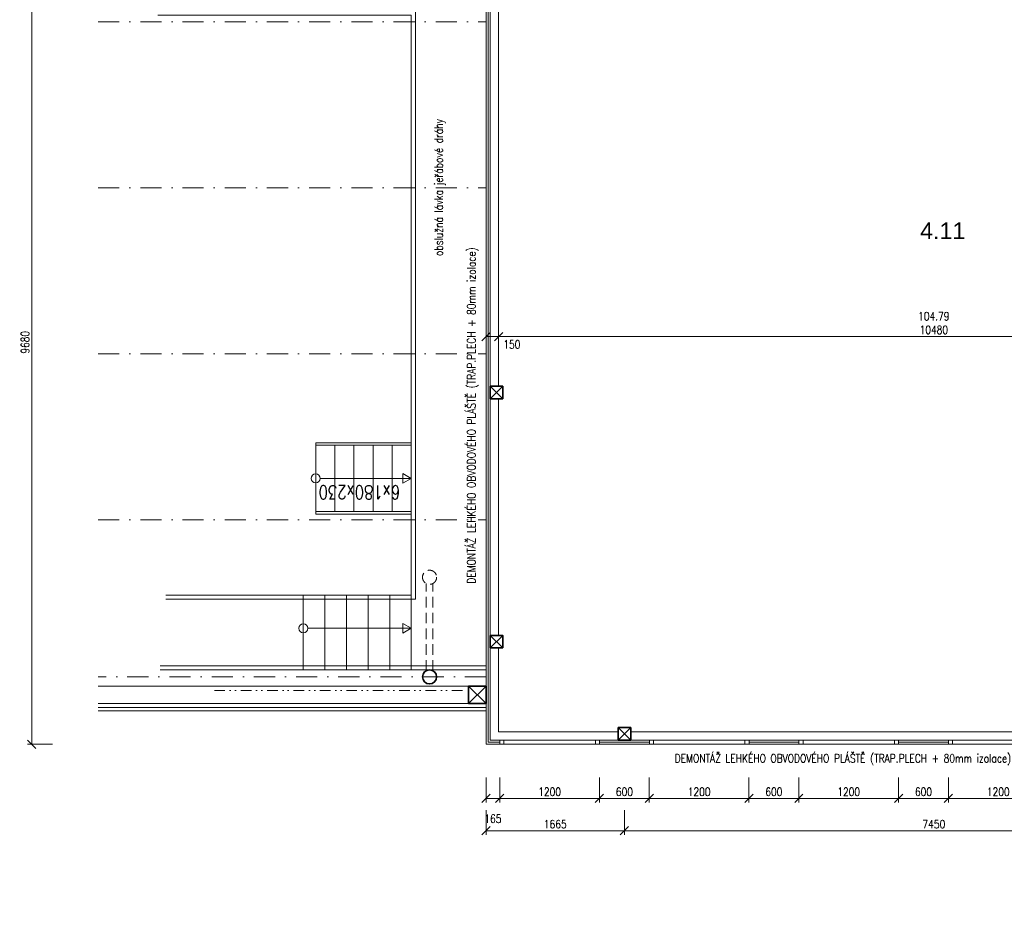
# Model space of a CAD drawing. Header units: millimetres. Extents: x -485339 to 350584, y -1189934 to 0.
# Tile 168 of 178: x -76119 to -64267, y -734139 to -723233. Entities that reach past the tile are written whole.
import ezdxf
from ezdxf.enums import TextEntityAlignment as Align

# ---------------------------------------------------------------- set-up
doc = ezdxf.new("R2010")
doc.units = ezdxf.units.MM
doc.header["$LTSCALE"] = 10
for name, pattern in [('DASHDOT', [25.4, 12.7, -6.35, 0, -6.35]), ('DĚLICÍ2', [15.875, 6.35, -3.175, 0, -3.175, 0, -3.175]), ('ČÁRKOVANÁ2', [9.525, 6.35, -3.175])]:
    doc.linetypes.add(name, pattern=pattern)
doc.layers.get('Defpoints').update_dxf_attribs({"color": 201})
for name, color, linetype, lineweight, true_color in [('BOUR_OBV.PLÁŠT', 7, 'Continuous', 18, 0x4ccd32), ('BOUR_OKNA', 7, 'Continuous', 18, 0x4ccd32), ('BOURÁNÍ_POPIS', 7, 'Continuous', 18, 0x4ccd32)]:
    doc.layers.add(name, color=color, linetype=linetype, lineweight=lineweight, true_color=true_color)
for name, color, linetype, lineweight in [('St_kóty', 132, 'Continuous', 18), ('St_lehký obvodový plášť', 152, 'Continuous', 18), ('St_plocha_místnosti', 250, 'Continuous', 18), ('St_popis', 250, 'Continuous', 18), ('St_sloupy_konstrukce haly', 5, 'Continuous', 35), ('St_sloupy_opláštění_půdorys', 25, 'Continuous', 35), ('St_čáry_nad', 250, 'DĚLICÍ2', 18), ('St_čáry_osy', 250, 'DASHDOT', 18), ('St_čáry_plné', 250, 'Continuous', 18), ('St_čáry_pod', 250, 'ČÁRKOVANÁ2', 18)]:
    doc.layers.add(name, color=color, linetype=linetype, lineweight=lineweight)
doc.layers.add('St_plocha_místn', color=140, linetype='Continuous', lineweight=18, plot=False)
doc.styles.add('Andy', font='arial.ttf')
doc.styles.get("Standard").update_dxf_attribs({"font": 'simplex.shx', "width": 0.8})
doc.linetypes.add('ZIGZAG', pattern='A,0.00254,-5.08,[131,ltypeshp.shx,S=5.08,R=0,X=-5.08,Y=0],-10.16,[131,ltypeshp.shx,S=5.08,R=180,X=5.08,Y=0],-5.08', length=20.32254)
doc.dimstyles.new('stavebníM100', dxfattribs={"dimtxt": 165, "dimasz": 170, "dimexe": 150, "dimexo": 100, "dimgap": 30, "dimtad": 1, "dimdec": 0, "dimtxsty": 'Standard', "dimblk": 'OBLIQUE', "dimcen": -2.5, "dimdle": 150, "dimclrd": 256, "dimclre": 256, "dimclrt": 256, "dimadec": 4, "dimazin": 0, "dimtfac": 1, "dimtdec": 0, "dimtmove": 2, "dimatfit": 3, "dimldrblk": 'OBLIQUE', "dimfxl": 400, "dimfxlon": 1, "dimlwd": -1, "dimlwe": -1, "dimarcsym": 0})
doc.dimstyles.new('stavebníM50 vnitřní', dxfattribs={"dimtxt": 100, "dimasz": 100, "dimexe": 50, "dimexo": 100, "dimgap": 30, "dimtad": 1, "dimdec": 0, "dimtxsty": 'Standard', "dimblk": 'OBLIQUE', "dimcen": 2.5, "dimclrd": 256, "dimclre": 256, "dimclrt": 256, "dimadec": 0, "dimazin": 0, "dimtfac": 1, "dimtdec": 0, "dimtmove": 2, "dimatfit": 2, "dimldrblk": 'OBLIQUE', "dimfxl": 250, "dimfxlon": 1, "dimlwd": -1, "dimlwe": -1, "dimarcsym": 0})

# ---------------------------------------------------------------- blocks, each defined once
blk = doc.blocks.new('G$C2A6251B2')
at = {"layer": 'St_lehký obvodový plášť', "color": 0, "ltscale": 2}
for points in [[(0, -50), (1200, -50), (1200, 0), (0, 0)], [(0, -50), (50, -50), (50, 0), (0, 0)], [(1200, -50), (1150, -50), (1150, 0), (1200, 0)]]:
    blk.add_lwpolyline(points, close=True, dxfattribs=at)
blk = doc.blocks.new('G$CBB62DE26')
at = {"layer": 'St_sloupy_opláštění_půdorys', "color": 0, "ltscale": 2}
blk.add_lwpolyline([(-75, -150), (75, -150), (75, 0), (-75, 0)], close=True, dxfattribs=at)
for points in [[(-75, 0), (75, -150)], [(75, 0), (-75, -150)]]:
    blk.add_lwpolyline(points, dxfattribs=at)
blk = doc.blocks.new('G$C0F2906C7')
at = {"layer": 'St_sloupy_opláštění_půdorys', "ltscale": 2}
blk.add_lwpolyline([(-105, -105), (105, -105), (105, 105), (-105, 105)], close=True, dxfattribs=at)
for points in [[(-105, 105), (105, -105)], [(105, 105), (-105, -105)]]:
    blk.add_lwpolyline(points, dxfattribs=at)
blk = doc.blocks.new('_OBLIQUE')
at = {"color": 0, "linetype": 'ByBlock'}
blk.add_line((-0.5, -0.5), (0.5, 0.5), dxfattribs=at)
blk = doc.blocks.new('*D5281')
at = {"layer": 'Defpoints', "color": 0}
for p in [(-64940, -731933), (-63740, -731958), (-64940, -732611)]:
    blk.add_point(p, dxfattribs=at)
at = {"layer": 'St_kóty'}
for p, q in [((-64940, -732361), (-64940, -732661)), ((-63740, -732361), (-63740, -732661)), ((-63740, -732611), (-64940, -732611))]:
    blk.add_line(p, q, dxfattribs=at)
at = {"layer": 'St_kóty', "linetype": 'ByBlock', "xscale": 100, "yscale": 100, "zscale": 100, "rotation": 180}
blk.add_blockref('_OBLIQUE', (-64940, -732611), dxfattribs=at)
at = {"layer": 'St_kóty', "linetype": 'ByBlock', "xscale": 100, "yscale": 100, "zscale": 100}
blk.add_blockref('_OBLIQUE', (-63740, -732611), dxfattribs=at)
at = {"layer": 'St_kóty', "insert": (-64340, -732531), "char_height": 100, "attachment_point": 5}
blk.add_mtext('1200', dxfattribs=at)
blk = doc.blocks.new('*D5282')
at = {"layer": 'Defpoints', "color": 0}
for p in [(-65540, -731933), (-64940, -731933), (-65540, -732611)]:
    blk.add_point(p, dxfattribs=at)
at = {"layer": 'St_kóty'}
for p, q in [((-65540, -732361), (-65540, -732661)), ((-64940, -732361), (-64940, -732661)), ((-64940, -732611), (-65540, -732611))]:
    blk.add_line(p, q, dxfattribs=at)
at = {"layer": 'St_kóty', "linetype": 'ByBlock', "xscale": 100, "yscale": 100, "zscale": 100, "rotation": 180}
blk.add_blockref('_OBLIQUE', (-65540, -732611), dxfattribs=at)
at = {"layer": 'St_kóty', "linetype": 'ByBlock', "xscale": 100, "yscale": 100, "zscale": 100}
blk.add_blockref('_OBLIQUE', (-64940, -732611), dxfattribs=at)
at = {"layer": 'St_kóty', "insert": (-65240, -732531), "char_height": 100, "attachment_point": 5}
blk.add_mtext('600', dxfattribs=at)
blk = doc.blocks.new('*D5283')
at = {"layer": 'Defpoints', "color": 0}
for p in [(-66740, -731933), (-65540, -731933), (-66740, -732611)]:
    blk.add_point(p, dxfattribs=at)
at = {"layer": 'St_kóty'}
for p, q in [((-66740, -732361), (-66740, -732661)), ((-65540, -732361), (-65540, -732661)), ((-65540, -732611), (-66740, -732611))]:
    blk.add_line(p, q, dxfattribs=at)
at = {"layer": 'St_kóty', "linetype": 'ByBlock', "xscale": 100, "yscale": 100, "zscale": 100, "rotation": 180}
blk.add_blockref('_OBLIQUE', (-66740, -732611), dxfattribs=at)
at = {"layer": 'St_kóty', "linetype": 'ByBlock', "xscale": 100, "yscale": 100, "zscale": 100}
blk.add_blockref('_OBLIQUE', (-65540, -732611), dxfattribs=at)
at = {"layer": 'St_kóty', "insert": (-66140, -732531), "char_height": 100, "attachment_point": 5}
blk.add_mtext('1200', dxfattribs=at)
blk = doc.blocks.new('*D5284')
at = {"layer": 'Defpoints', "color": 0}
for p in [(-67340, -731933), (-66740, -731933), (-67340, -732611)]:
    blk.add_point(p, dxfattribs=at)
at = {"layer": 'St_kóty'}
for p, q in [((-67340, -732361), (-67340, -732661)), ((-66740, -732361), (-66740, -732661)), ((-66740, -732611), (-67340, -732611))]:
    blk.add_line(p, q, dxfattribs=at)
at = {"layer": 'St_kóty', "linetype": 'ByBlock', "xscale": 100, "yscale": 100, "zscale": 100, "rotation": 180}
blk.add_blockref('_OBLIQUE', (-67340, -732611), dxfattribs=at)
at = {"layer": 'St_kóty', "linetype": 'ByBlock', "xscale": 100, "yscale": 100, "zscale": 100}
blk.add_blockref('_OBLIQUE', (-66740, -732611), dxfattribs=at)
at = {"layer": 'St_kóty', "insert": (-67040, -732531), "char_height": 100, "attachment_point": 5}
blk.add_mtext('600', dxfattribs=at)
blk = doc.blocks.new('*D5285')
at = {"layer": 'Defpoints', "color": 0}
for p in [(-68540, -731933), (-67340, -731933), (-68540, -732611)]:
    blk.add_point(p, dxfattribs=at)
at = {"layer": 'St_kóty'}
for p, q in [((-68540, -732361), (-68540, -732661)), ((-67340, -732361), (-67340, -732661)), ((-67340, -732611), (-68540, -732611))]:
    blk.add_line(p, q, dxfattribs=at)
at = {"layer": 'St_kóty', "linetype": 'ByBlock', "xscale": 100, "yscale": 100, "zscale": 100, "rotation": 180}
blk.add_blockref('_OBLIQUE', (-68540, -732611), dxfattribs=at)
at = {"layer": 'St_kóty', "linetype": 'ByBlock', "xscale": 100, "yscale": 100, "zscale": 100}
blk.add_blockref('_OBLIQUE', (-67340, -732611), dxfattribs=at)
at = {"layer": 'St_kóty', "insert": (-67940, -732531), "char_height": 100, "attachment_point": 5}
blk.add_mtext('1200', dxfattribs=at)
blk = doc.blocks.new('*D5286')
at = {"layer": 'Defpoints', "color": 0}
for p in [(-69140, -731933), (-68540, -731933), (-69140, -732611)]:
    blk.add_point(p, dxfattribs=at)
at = {"layer": 'St_kóty'}
for p, q in [((-69140, -732361), (-69140, -732661)), ((-68540, -732361), (-68540, -732661)), ((-68540, -732611), (-69140, -732611))]:
    blk.add_line(p, q, dxfattribs=at)
at = {"layer": 'St_kóty', "linetype": 'ByBlock', "xscale": 100, "yscale": 100, "zscale": 100, "rotation": 180}
blk.add_blockref('_OBLIQUE', (-69140, -732611), dxfattribs=at)
at = {"layer": 'St_kóty', "linetype": 'ByBlock', "xscale": 100, "yscale": 100, "zscale": 100}
blk.add_blockref('_OBLIQUE', (-68540, -732611), dxfattribs=at)
at = {"layer": 'St_kóty', "insert": (-68840, -732531), "char_height": 100, "attachment_point": 5}
blk.add_mtext('600', dxfattribs=at)
blk = doc.blocks.new('*D5287')
at = {"layer": 'Defpoints', "color": 0}
for p in [(-70340, -731933), (-69140, -731933), (-70340, -732611)]:
    blk.add_point(p, dxfattribs=at)
at = {"layer": 'St_kóty'}
for p, q in [((-70340, -732361), (-70340, -732661)), ((-69140, -732361), (-69140, -732661)), ((-69140, -732611), (-70340, -732611))]:
    blk.add_line(p, q, dxfattribs=at)
at = {"layer": 'St_kóty', "linetype": 'ByBlock', "xscale": 100, "yscale": 100, "zscale": 100, "rotation": 180}
blk.add_blockref('_OBLIQUE', (-70340, -732611), dxfattribs=at)
at = {"layer": 'St_kóty', "linetype": 'ByBlock', "xscale": 100, "yscale": 100, "zscale": 100}
blk.add_blockref('_OBLIQUE', (-69140, -732611), dxfattribs=at)
at = {"layer": 'St_kóty', "insert": (-69740, -732531), "char_height": 100, "attachment_point": 5}
blk.add_mtext('1200', dxfattribs=at)
blk = doc.blocks.new('*D5288')
at = {"layer": 'Defpoints', "color": 0}
for p in [(-70505, -731958), (-70340, -731933), (-70505, -732611)]:
    blk.add_point(p, dxfattribs=at)
at = {"layer": 'St_kóty'}
for p, q in [((-70505, -732361), (-70505, -732661)), ((-70340, -732361), (-70340, -732661)), ((-70340, -732611), (-70505, -732611))]:
    blk.add_line(p, q, dxfattribs=at)
at = {"layer": 'St_kóty', "linetype": 'ByBlock', "xscale": 100, "yscale": 100, "zscale": 100, "rotation": 180}
blk.add_blockref('_OBLIQUE', (-70505, -732611), dxfattribs=at)
at = {"layer": 'St_kóty', "linetype": 'ByBlock', "xscale": 100, "yscale": 100, "zscale": 100}
blk.add_blockref('_OBLIQUE', (-70340, -732611), dxfattribs=at)
at = {"layer": 'St_kóty', "insert": (-70422, -732856), "char_height": 100, "attachment_point": 5}
blk.add_mtext('165', dxfattribs=at)
blk = doc.blocks.new('*D5289')
at = {"layer": 'Defpoints', "color": 0}
for p in [(-68840, -731833), (-70505, -731958), (-68840, -733001)]:
    blk.add_point(p, dxfattribs=at)
at = {"layer": 'St_kóty'}
for p, q in [((-70505, -732751), (-70505, -733051)), ((-68840, -732751), (-68840, -733051)), ((-70505, -733001), (-68840, -733001))]:
    blk.add_line(p, q, dxfattribs=at)
at = {"layer": 'St_kóty', "linetype": 'ByBlock', "xscale": 100, "yscale": 100, "zscale": 100, "rotation": 180}
blk.add_blockref('_OBLIQUE', (-70505, -733001), dxfattribs=at)
at = {"layer": 'St_kóty', "linetype": 'ByBlock', "xscale": 100, "yscale": 100, "zscale": 100}
blk.add_blockref('_OBLIQUE', (-68840, -733001), dxfattribs=at)
at = {"layer": 'St_kóty', "insert": (-69672, -732921), "char_height": 100, "attachment_point": 5}
blk.add_mtext('1665', dxfattribs=at)
blk = doc.blocks.new('*D5290')
at = {"layer": 'Defpoints', "color": 0}
for p in [(-68840, -731833), (-61390, -731833), (-61390, -733001)]:
    blk.add_point(p, dxfattribs=at)
at = {"layer": 'St_kóty'}
for p, q in [((-68840, -732751), (-68840, -733051)), ((-61390, -732751), (-61390, -733051)), ((-68840, -733001), (-61390, -733001))]:
    blk.add_line(p, q, dxfattribs=at)
at = {"layer": 'St_kóty', "linetype": 'ByBlock', "xscale": 100, "yscale": 100, "zscale": 100, "rotation": 180}
blk.add_blockref('_OBLIQUE', (-68840, -733001), dxfattribs=at)
at = {"layer": 'St_kóty', "linetype": 'ByBlock', "xscale": 100, "yscale": 100, "zscale": 100}
blk.add_blockref('_OBLIQUE', (-61390, -733001), dxfattribs=at)
at = {"layer": 'St_kóty', "insert": (-65115, -732921), "char_height": 100, "attachment_point": 5}
blk.add_mtext('7450', dxfattribs=at)
blk = doc.blocks.new('*D5361')
at = {"layer": 'Defpoints', "color": 0}
for p in [(-70355, -727049), (-70505, -727118), (-70355, -727118)]:
    blk.add_point(p, dxfattribs=at)
at = {"layer": 'St_kóty'}
for p, q in [((-70505, -727049), (-70505, -726999)), ((-70505, -727049), (-70355, -727049)), ((-70355, -727049), (-70355, -726999))]:
    blk.add_line(p, q, dxfattribs=at)
at = {"layer": 'St_kóty', "linetype": 'ByBlock', "xscale": 100, "yscale": 100, "zscale": 100, "rotation": 180}
blk.add_blockref('_OBLIQUE', (-70505, -727049), dxfattribs=at)
at = {"layer": 'St_kóty', "linetype": 'ByBlock', "xscale": 100, "yscale": 100, "zscale": 100}
blk.add_blockref('_OBLIQUE', (-70355, -727049), dxfattribs=at)
at = {"layer": 'St_kóty', "insert": (-70194, -727144), "char_height": 100, "attachment_point": 5}
blk.add_mtext('150', dxfattribs=at)
blk = doc.blocks.new('*D5362')
at = {"layer": 'Defpoints', "color": 0}
for p in [(-59875, 0), (-59875, -727049), (-70355, -727118)]:
    blk.add_point(p, dxfattribs=at)
at = {"layer": 'St_kóty'}
for p, q in [((-59875, -726799), (-59875, -727099)), ((-70355, -727049), (-70355, -726999)), ((-70355, -727049), (-59875, -727049))]:
    blk.add_line(p, q, dxfattribs=at)
at = {"layer": 'St_kóty', "linetype": 'ByBlock', "xscale": 100, "yscale": 100, "zscale": 100, "rotation": 180}
blk.add_blockref('_OBLIQUE', (-70355, -727049), dxfattribs=at)
at = {"layer": 'St_kóty', "linetype": 'ByBlock', "xscale": 100, "yscale": 100, "zscale": 100}
blk.add_blockref('_OBLIQUE', (-59875, -727049), dxfattribs=at)
at = {"layer": 'St_kóty', "insert": (-65115, -726969), "char_height": 100, "attachment_point": 5}
blk.add_mtext('10480', dxfattribs=at)
blk = doc.blocks.new('*D5380')
at = {"layer": 'Defpoints', "color": 0}
for p in [(-75973, -722278), (-70505, -722278), (-70505, -731958)]:
    blk.add_point(p, dxfattribs=at)
at = {"layer": 'St_kóty'}
for p, q in [((-75723, -722278), (-76023, -722278)), ((-75973, -731958), (-75973, -722278)), ((-75723, -731958), (-76023, -731958))]:
    blk.add_line(p, q, dxfattribs=at)
at = {"layer": 'St_kóty', "linetype": 'ByBlock', "xscale": 100, "yscale": 100, "zscale": 100}
for p, rotation in [((-75973, -722278), 90), ((-75973, -731958), 270)]:
    blk.add_blockref('_OBLIQUE', p, dxfattribs=dict(at, rotation=rotation))
at = {"layer": 'St_kóty', "insert": (-76053, -727118), "char_height": 100, "attachment_point": 5, "rotation": 90}
blk.add_mtext('9680', dxfattribs=at)
blk = doc.blocks.new('*D7830')
at = {"layer": 'Defpoints', "color": 0}
for p in [(-70505, 0), (-71855, -1049224), (-70505, -1049224)]:
    blk.add_point(p, dxfattribs=at)
at = {"layer": 'St_kóty'}
for p, q in [((-70505, -1048824), (-70505, -1049374)), ((-71855, -1049124), (-71855, -1049074)), ((-72005, -1049224), (-70355, -1049224))]:
    blk.add_line(p, q, dxfattribs=at)
at = {"layer": 'St_kóty', "linetype": 'ByBlock', "xscale": 170, "yscale": 170, "zscale": 170, "rotation": 180}
blk.add_blockref('_OBLIQUE', (-71855, -1049224), dxfattribs=at)
at = {"layer": 'St_kóty', "linetype": 'ByBlock', "xscale": 170, "yscale": 170, "zscale": 170}
blk.add_blockref('_OBLIQUE', (-70505, -1049224), dxfattribs=at)
at = {"layer": 'St_kóty', "insert": (-71180, -1049112), "char_height": 165, "attachment_point": 5}
blk.add_mtext('1350', dxfattribs=at)

msp = doc.modelspace()

# ---------------------------------------------------------------- linework, layer by layer
at = {"layer": 'BOUR_OBV.PLÁŠT', "ltscale": 2}
for points in [[(-70454.9, -731907.8), (-70454.9, -722277.8), (-70504.9, -722277.8), (-70504.9, -731957.8)], [(-75174.3, -731467.8), (-70504.9, -731467.8)], [(-75174.3, -731517.8), (-70504.9, -731517.8)], [(-70454.9, -731907.8), (-70339.1, -731907.8), (-70339.1, -731957.8), (-70504.9, -731957.8)]]:
    msp.add_lwpolyline(points, dxfattribs=at)
at = {"layer": 'BOUR_OBV.PLÁŠT', "linetype": 'ZIGZAG', "ltscale": 0.2}
for points in [[(-70479.9, -731932.8), (-70479.9, -722277.8)], [(-70479.9, -731932.8), (-70339.1, -731932.8)], [(-69139.1, -731932.8), (-68539.1, -731932.8)], [(-67339.1, -731932.8), (-66739.1, -731932.8)], [(-64939.1, -731932.8), (-65539.1, -731932.8)]]:
    msp.add_lwpolyline(points, dxfattribs=at)
at = {"layer": 'BOUR_OBV.PLÁŠT', "ltscale": 2}
for points in [[(-69139.1, -731907.8), (-68539.1, -731907.8), (-68539.1, -731957.8), (-69139.1, -731957.8)], [(-67339.1, -731907.8), (-66739.1, -731907.8), (-66739.1, -731957.8), (-67339.1, -731957.8)], [(-64939.1, -731907.8), (-65539.1, -731907.8), (-65539.1, -731957.8), (-64939.1, -731957.8)]]:
    msp.add_lwpolyline(points, close=True, dxfattribs=at)
at = {"layer": 'St_plocha_místn'}
msp.add_lwpolyline([(-70354.9, -721777.8), (-70354.9, -727647.8), (-70304.9, -727647.8), (-70304.9, -727797.8), (-70354.9, -727797.8), (-70354.9, -730647.8), (-70304.9, -730647.8), (-70304.9, -730797.8), (-70354.9, -730797.8), (-70354.9, -731807.8), (-68914.1, -731807.8), (-68914.1, -731757.8), (-68764.1, -731757.8), (-68764.1, -731807.8), (-61463.3, -731807.8)], dxfattribs=at)
at = {"layer": 'St_sloupy_konstrukce haly', "ltscale": 2}
msp.add_circle((-71184.9, -731147.8), 85, dxfattribs=at)
at = {"layer": 'St_čáry_nad', "ltscale": 2}
msp.add_lwpolyline([(-73774.9, -731312.8), (-70714.9, -731312.8)], dxfattribs=at)
at = {"layer": 'St_čáry_osy', "ltscale": 2}
for points in [[(-75174.3, -723257.8), (-70504.9, -723257.8)], [(-75174.3, -725257.8), (-70504.9, -725257.8)], [(-75174.3, -727257.8), (-70504.9, -727257.8)], [(-75174.3, -729257.8), (-70504.9, -729257.8)], [(-70504.9, -731147.8), (-75174.3, -731147.8)]]:
    msp.add_lwpolyline(points, dxfattribs=at)
at = {"layer": 'St_čáry_plné', "ltscale": 2}
for p, q in [((-72554.9, -728327.8), (-71404.9, -728327.8)), ((-71504.9, -728357.8), (-71404.9, -728357.8)), ((-71404.9, -728357.8), (-71404.9, -729157.8)), ((-72554.9, -729187.8), (-71404.9, -729187.8)), ((-71504.9, -729157.8), (-71404.9, -729157.8))]:
    msp.add_line(p, q, dxfattribs=at)
for points in [[(-70354.9, -722277.8), (-70354.9, -727647.8)], [(-74454.9, -723177.8), (-71404.9, -723177.8), (-71404.9, -730162.8), (-74360.1, -730162.8)], [(-74404.9, -723127.8), (-71354.9, -723127.8), (-71354.9, -730212.8), (-74360.1, -730212.8)], [(-70354.9, -727797.8), (-70354.9, -730647.8)], [(-72554.9, -728327.8), (-72554.9, -729187.8)], [(-72324.9, -728357.8), (-72554.9, -728357.8), (-72554.9, -729157.8), (-72324.9, -729157.8)], [(-72094.9, -728357.8), (-72324.9, -728357.8), (-72324.9, -729157.8), (-72094.9, -729157.8)], [(-71864.9, -728357.8), (-72094.9, -728357.8), (-72094.9, -729157.8), (-71864.9, -729157.8)], [(-71634.9, -728357.8), (-71864.9, -728357.8), (-71864.9, -729157.8), (-71634.9, -729157.8)], [(-71404.9, -728357.8), (-71634.9, -728357.8), (-71634.9, -729157.8), (-71404.9, -729157.8)], [(-72500.3, -728757.8), (-71404.9, -728757.8)], [(-72704.9, -731062.8), (-72704.9, -730162.8)], [(-72444.9, -731062.8), (-72444.9, -730162.8)], [(-72184.9, -731062.8), (-72184.9, -730162.8)], [(-71924.9, -731062.8), (-71924.9, -730162.8)], [(-71664.9, -731062.8), (-71664.9, -730162.8)], [(-71404.9, -731062.8), (-71404.9, -730162.8)], [(-72650.3, -730562.8), (-71404.9, -730562.8)], [(-70354.9, -730797.8), (-70354.9, -731807.8)], [(-70504.9, -731012.8), (-74428.1, -731012.8)], [(-70504.9, -731062.8), (-74428.1, -731062.8)], [(-75174.3, -731257.8), (-70504.9, -731257.8)], [(-75174.3, -731557.8), (-70504.9, -731557.8)], [(-68914.1, -731807.8), (-70354.9, -731807.8)], [(-61463.3, -731807.8), (-68764.1, -731807.8)]]:
    msp.add_lwpolyline(points, dxfattribs=at)
for points in [[(-71404.9, -728757.8), (-71506.3, -728699.2), (-71506.3, -728816.3)], [(-71404.9, -730562.8), (-71506.3, -730504.2), (-71506.3, -730621.3)]]:
    msp.add_lwpolyline(points, close=True, dxfattribs=at)
for centre in [(-72554.9, -728757.8), (-72704.9, -730562.8)]:
    msp.add_circle(centre, 54.6, dxfattribs=at)
at = {"layer": 'St_čáry_pod', "color": 250, "lineweight": 18, "ltscale": 2}
for points in [[(-71224.9, -731072.8), (-71224.9, -730022.8)], [(-71144.9, -731072.8), (-71144.9, -730022.8)]]:
    msp.add_lwpolyline(points, dxfattribs=at)
at = {"layer": 'St_čáry_pod', "ltscale": 2}
msp.add_circle((-71184.9, -729947.8), 85, dxfattribs=at)

# ---------------------------------------------------------------- block references
at = {"layer": 'BOUR_OKNA', "ltscale": 2, "rotation": 180}
for p in [(-69139.1, -731957.8), (-67339.1, -731957.8), (-65539.1, -731957.8), (-63739.1, -731957.8)]:
    msp.add_blockref('G$C2A6251B2', p, dxfattribs=at)
at = {"layer": 'St_sloupy_opláštění_půdorys', "ltscale": 2, "rotation": 90}
for name, p in [('G$CBB62DE26', (-70454.9, -727722.8)), ('G$CBB62DE26', (-70454.9, -730722.8)), ('G$C0F2906C7', (-70609.9, -731362.8)), ('G$CBB62DE26', (-68914.1, -731832.8))]:
    msp.add_blockref(name, p, dxfattribs=at)

# ---------------------------------------------------------------- texts
at = {"layer": 'BOURÁNÍ_POPIS', "width": 0.8}
msp.add_text('DEMONTÁŽ LEHKÉHO OBVODOVÉHO PLÁŠTĚ (TRAP.PLECH + 80mm izolace)', height=100, rotation=90, dxfattribs=at).set_placement((-70631.1, -730025))
msp.add_text('DEMONTÁŽ LEHKÉHO OBVODOVÉHO PLÁŠTĚ (TRAP.PLECH + 80mm izolace)', height=100, dxfattribs=at).set_placement((-68234, -732178.4))
at = {"layer": 'St_plocha_místn', "width": 0.8}
msp.add_text('104.79', height=100, dxfattribs=at).set_placement((-65115.4, -726804.4), align=Align.MIDDLE_CENTER)
at = {"layer": 'St_plocha_místnosti', "ltscale": 2, "style": 'Andy'}
msp.add_text('4.11', height=200, dxfattribs=at).set_placement((-65280, -725875.3))
at = {"layer": 'St_popis', "ltscale": 2, "width": 0.8}
for s, height, rotation, p in [('obslužná lávka jeřábové dráhy', 100, 90, (-71025.4, -726080)), ('6x180x230', 165, 180, (-71537.3, -728843.1))]:
    msp.add_text(s, height=height, rotation=rotation, dxfattribs=at).set_placement(p)

# ---------------------------------------------------------------- dimensions: what is measured, and where the dimension line sits
at = {"layer": 'St_kóty'}
dim = msp.add_linear_dim(base=(-70504.9, -1049224.1), p1=(-71854.9, -1049224.1), p2=(-70504.9, 0), dimstyle='stavebníM100', override={"dimtxsty": 'Standard', "dimldrblk": 'OBLIQUE'}, dxfattribs=at)
dim.commit()
dim.dimension.update_dxf_attribs({"geometry": '*D7830', "text_midpoint": (-71179.9, -1049111.6)})
for base, p1, p2, picture, middle in [((-59875.3, -727049.1), (-70354.9, -727117.8), (-59875.3, 0), '*D5362', (-65115.1, -726969.1)), ((-68840.1, -733000.6), (-70504.9, -731957.8), (-68840.1, -731832.8), '*D5289', (-69672.5, -732920.6)), ((-61390.3, -733000.6), (-68840.1, -731832.8), (-61390.3, -731832.8), '*D5290', (-65115.2, -732920.6)), ((-70504.9, -732611.2), (-70340.1, -731932.8), (-70504.9, -731957.8), '*D5288', (-70422.5, -732856.2)), ((-70340.1, -732611.2), (-69140.1, -731932.8), (-70340.1, -731932.8), '*D5287', (-69740.1, -732531.2)), ((-69140.1, -732611.2), (-68540.1, -731932.8), (-69140.1, -731932.8), '*D5286', (-68840.1, -732531.2)), ((-68540.1, -732611.2), (-67340.1, -731932.8), (-68540.1, -731932.8), '*D5285', (-67940.1, -732531.2)), ((-67340.1, -732611.2), (-66740.1, -731932.8), (-67340.1, -731932.8), '*D5284', (-67040.1, -732531.2)), ((-66740.1, -732611.2), (-65540.1, -731932.8), (-66740.1, -731932.8), '*D5283', (-66140.1, -732531.2)), ((-65540.1, -732611.2), (-64940.1, -731932.8), (-65540.1, -731932.8), '*D5282', (-65240.1, -732531.2)), ((-64940.1, -732611.2), (-63740.1, -731957.8), (-64940.1, -731932.8), '*D5281', (-64340.1, -732531.2))]:
    dim = msp.add_linear_dim(base=base, p1=p1, p2=p2, dimstyle='stavebníM50 vnitřní', dxfattribs=at)
    dim.commit()
    dim.dimension.update_dxf_attribs({"geometry": picture, "text_midpoint": middle})
dim = msp.add_linear_dim(base=(-75973, -722277.8), p1=(-70504.9, -731957.8), p2=(-70504.9, -722277.8), angle=90, dimstyle='stavebníM50 vnitřní', dxfattribs=at)
dim.commit()
dim.dimension.update_dxf_attribs({"geometry": '*D5380', "text_midpoint": (-76053, -727117.8)})
dim = msp.add_linear_dim(base=(-70354.9, -727049.1), p1=(-70504.9, -727117.8), p2=(-70354.9, -727117.8), dimstyle='stavebníM50 vnitřní', dxfattribs=at)
dim.commit()
dim.dimension.update_dxf_attribs({"geometry": '*D5361', "text_midpoint": (-70193.6, -727144), "dimtype": 160})

doc.saveas('drawing.dxf')
